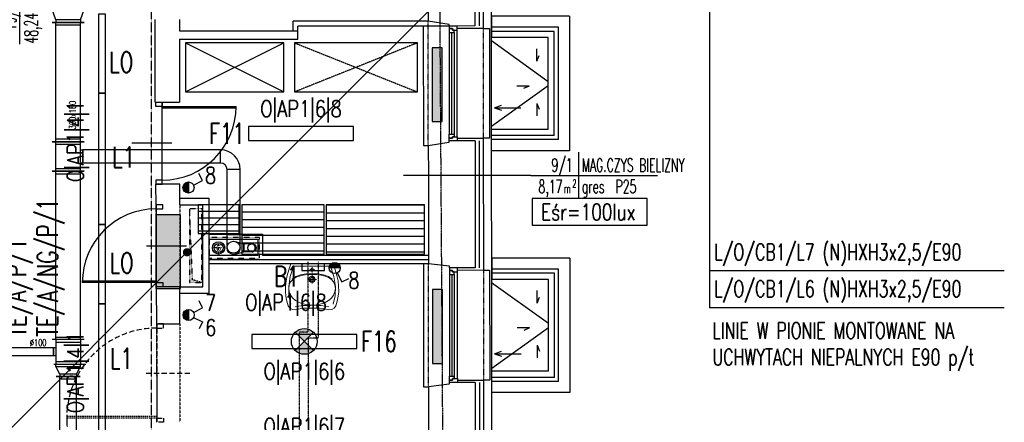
# Model space of a CAD drawing. Header units: inches. Extents: x -281236 to -70395, y 38777 to 102341.
# Tile 82 of 244: x -142156 to -140956, y 49621 to 50112. Entities that reach past the tile are written whole.
import ezdxf
from ezdxf.enums import TextEntityAlignment as Align

# ---------------------------------------------------------------- set-up
doc = ezdxf.new("R2010")
doc.units = ezdxf.units.IN
doc.header["$MEASUREMENT"] = 0
for name, pattern in [('00-inst$0$DASHDOT', [1, 0.5, -0.25, 0, -0.25]), ('CENTER', [2, 1.25, -0.25, 0.25, -0.25]), ('DASHDOT', [1, 0.5, -0.25, 0, -0.25]), ('DASHED', [0.75, 0.5, -0.25]), ('DASHED2', [0.375, 0.25, -0.125]), ('DIVIDE', [31.75, 12.7, -6.35, 0, -6.35, 0, -6.35])]:
    doc.linetypes.add(name, pattern=pattern)
doc.layers.get('0').update_dxf_attribs({"color": 101})
for name, color, linetype in [('Cieniutko', 8, 'Continuous'), ('cokół_widok', 255, 'Continuous'), ('Drz---drzwi', 5, 'Continuous'), ('E-90', 6, 'Continuous'), ('E-OPIS-POM', 6, 'Continuous'), ('E35', 6, 'Continuous'), ('E50', 3, 'Continuous'), ('Ele-balustrada', 64, 'Continuous'), ('Ins-kan', 54, 'Continuous'), ('Ins-went', 141, 'Continuous'), ('Ins-went-opis', 141, 'Continuous'), ('Mw-cr-rury', 160, 'DIVIDE'), ('Mw-wc-rury', 160, 'DASHDOT'), ('Okn---okna', 5, 'Continuous'), ('Os-osie glowne', 8, 'CENTER'), ('piony_K_nr', 240, 'Continuous'), ('Sc-cegla pelna', 32, 'Continuous'), ('Sc-gk', 120, 'Continuous'), ('Sc-gk-hatch', 8, 'Continuous'), ('Sc-izolacja term-obrys', 132, 'Continuous'), ('Sc-izolacja term-styropian', 151, 'STYROPIAN-KA'), ('Sc-nad', 5, 'DASHED2'), ('Sc-nadproza kon', 5, 'DASHED2'), ('Sc-silikat', 61, 'Continuous'), ('studzienki_widok', 52, 'Continuous'), ('Suf-widok', 8, 'Continuous'), ('W-idok', 9, 'Continuous'), ('W-otwor-strop', 126, 'Continuous'), ('Wym-wew', 8, 'Continuous'), ('Wyp-grzejniki', 56, 'Continuous'), ('Wyp-meble', 155, 'Continuous'), ('Wyp-sanitar', 131, 'Continuous')]:
    doc.layers.add(name, color=color, linetype=linetype)
doc.layers.get('Wym-wew').off()
doc.styles.add('KA wymiar', font='romans.shx', dxfattribs={"width": 0.6})
doc.styles.add('ROMANS', font='romans', dxfattribs={"width": 0.85})
doc.styles.add('tab-bud$0$ROMANS', font='romans', dxfattribs={"width": 0.7})
doc.styles.add('TYTUL2', font='ARIAL.TTF')
doc.linetypes.add('BATTING', pattern='A,0.0001,-0.1,[134,ltypeshp.shx,S=0.1,R=0,X=-0.1,Y=0],-0.2,[134,ltypeshp.shx,S=0.1,R=180,X=0.1,Y=0],-0.1', length=0.4001)
doc.linetypes.add('STYROPIAN-KA', pattern='A,0.0001,-0.1,[135,ltypeshp.shx,S=0.1,R=0,X=-0.1,Y=0],0,[135,ltypeshp.shx,S=0.1,R=180,X=0.1,Y=0],-0.1', length=0.2001)

# ---------------------------------------------------------------- blocks, each defined once
blk = doc.blocks.new('_REHABILITACJA_STOLLIK1')
at = {"ltscale": 0.5}
h = blk.add_hatch(dxfattribs=at)
h.set_pattern_fill('LINE', color=256, scale=3, style=0)
h.set_pattern_definition([(0, (408087.2537876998, 65975.65995288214), (0, 9.524999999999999), [])])
h.paths.add_polyline_path([(0, -60), (120, -60), (120, 0), (0, 0)])
blk.add_lwpolyline([(0, -60), (120, -60), (120, 0), (0, 0)], close=True, dxfattribs=at)
blk = doc.blocks.new('pow')
for p, q in [((0, 0.5229102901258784), (0, -0.5229102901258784)), ((-1.075294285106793, 0), (1.779711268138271, -1.13686837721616e-13))]:
    blk.add_line(p, q)
at = {"style": 'KA wymiar', "width": 0.6}
for s, height, p in [('2', 0.18, (-0.139230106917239, -0.269806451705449)), ('m', 0.21, (-0.3331997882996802, -0.4009838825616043))]:
    blk.add_text(s, height=height, dxfattribs=at).set_placement(p)
for tag, p in [('01', (-0.1310879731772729, 0.08442380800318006)), ('000.00', (-0.3636004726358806, -0.4009838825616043))]:
    blk.add_attdef(tag, text='', height=0.3, dxfattribs=at).set_placement(p, align=Align.RIGHT)
for tag, p in [('POMIESZCZENIE', (0.07092525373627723, 0.08442380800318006)), ('POSADZKA', (0.07092525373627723, -0.4009838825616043))]:
    blk.add_attdef(tag, p, '', height=0.3, dxfattribs=at)
blk = doc.blocks.new('_0630_UMYWALKA_NIEPEŁNOSPRAWNY')
at = {"lineweight": 0}
for points in [[(0, -54.0117386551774), (4.599899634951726, -54.03674748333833), (9.416254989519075, -54.29201000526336), (13.64059101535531, -54.72405907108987), (16.46227673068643, -55.27985871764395), (20.39814885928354, -56.01028897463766), (23.99252112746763, -55.5847077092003), (26.92674656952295, -53.96646405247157), (28.8839029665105, -51.11890713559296), (30.72118946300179, -45.50830589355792), (31.91600778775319, -39.68512961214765), (32.47223862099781, -33.64420405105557), (32.39333145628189, -27.38078615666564), (31.68402934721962, -20.88927050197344), (30.34691941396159, -14.16534522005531), (28.38674471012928, -7.203836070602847), (25.80695472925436, 0), (0, 0), (-25.80729967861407, 0), (-28.38717589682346, -7.203836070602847), (-30.34747995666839, -14.16534522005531), (-31.68441741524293, -20.88927050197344), (-32.39406447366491, -27.38078615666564), (-32.47279916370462, -33.64420405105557), (-31.91665456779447, -39.68512961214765), (-30.72183624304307, -45.50830589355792), (-28.88454974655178, -51.11890713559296), (-26.92726399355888, -53.96646405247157), (-23.99286607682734, -55.5847077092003), (-20.39892499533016, -56.01028897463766), (-16.46270791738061, -55.27985871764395), (-13.6410222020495, -54.72405907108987), (-9.417117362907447, -54.29201000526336), (-4.600330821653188, -54.03674748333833), (0, -54.0117386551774)], [(0, -5.72486571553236), (0.6799814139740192, -5.862845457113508), (1.236643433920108, -6.238409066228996), (1.612207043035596, -6.795071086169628), (1.750617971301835, -7.475483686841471), (1.612207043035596, -8.155896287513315), (1.236643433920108, -8.712558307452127), (0.6799814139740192, -9.088121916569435), (0, -9.226532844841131), (-0.6804126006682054, -9.088121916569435), (-1.237074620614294, -8.712558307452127), (-1.613069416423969, -8.155896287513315), (-1.751049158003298, -7.475483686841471), (-1.613069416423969, -6.795071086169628), (-1.237074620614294, -6.238409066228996), (-0.6804126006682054, -5.862845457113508), (0, -5.72486571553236)], [(0, -15.26228416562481), (1.45741102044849, -15.55764704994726), (2.65007341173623, -16.3631037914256), (3.455530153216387, -17.55576618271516), (3.75132422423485, -19.01360838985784), (3.455530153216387, -20.47145059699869), (2.65007341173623, -21.66411298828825), (1.45741102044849, -22.46913854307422), (0, -22.76493261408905), (-1.458273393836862, -22.46913854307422), (-2.650935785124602, -21.66411298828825), (-3.455961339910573, -20.47145059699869), (-3.751755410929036, -19.01360838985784), (-3.455961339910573, -17.55576618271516), (-2.650935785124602, -16.3631037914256), (-1.458273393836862, -15.55764704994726), (0, -15.26228416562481)], [(0, -16.7127961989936), (0.8938500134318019, -16.89389460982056), (1.62557383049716, -17.38803455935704), (2.119282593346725, -18.11932718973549), (2.300812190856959, -19.01360838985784), (2.119282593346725, -19.90788958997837), (1.62557383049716, -20.63918222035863), (0.8938500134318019, -21.13289098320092), (0, -21.31442058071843), (-0.8942812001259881, -21.13289098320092), (-1.626005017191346, -20.63918222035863), (-2.119713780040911, -19.90788958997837), (-2.301243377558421, -19.01360838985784), (-2.119713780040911, -18.11932718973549), (-1.626005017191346, -17.38803455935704), (-0.8942812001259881, -16.89389460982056), (0, -16.7127961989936)]]:
    blk.add_lwpolyline(points, close=True, dxfattribs=at)
for points in [[(25.67371804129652, -49.28205182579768), (28.13622524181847, -38.98402005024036), (28.45228508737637, -27.73996467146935), (26.58697145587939, -15.64647150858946), (22.50665178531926, -2.800988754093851), (0, -2.800988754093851), (-22.50729856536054, -2.800988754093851), (-26.5875751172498, -15.64647150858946), (-28.45275939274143, -27.73996467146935), (-28.13691514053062, -38.98402005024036), (-25.67414922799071, -49.28205182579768)], [(-3.252872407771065, -7.475483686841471), (3.252441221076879, -7.475483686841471)], [(0, -10.72835609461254), (0, -4.223042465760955)], [(-28.44758515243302, -30.13650030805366), (-27.85733368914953, -25.83196355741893), (-26.16923778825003, -22.21948144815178), (-23.50734986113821, -19.26197192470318), (-19.99585167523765, -16.9240776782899), (-15.75858004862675, -15.16871665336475), (-10.91980298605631, -13.9596691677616), (-5.60370225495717, -13.26114672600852), (0.06597156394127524, -13.03606727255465), (5.73521419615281, -13.26114672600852), (11.05174611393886, -13.9596691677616), (15.8905231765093, -15.16871665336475), (20.12736361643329, -16.9240776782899), (23.63894803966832, -19.26197192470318), (26.30066349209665, -22.21948144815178), (27.98875939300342, -25.83196355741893), (28.5794851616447, -30.13650030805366)], [(-24.25731287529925, -18.74152958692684), (-19.75102387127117, -15.71287425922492), (-14.00796207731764, -13.62765541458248), (-7.309045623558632, -12.42335098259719), (0.06597156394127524, -12.03571414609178), (7.440557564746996, -12.42335098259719), (14.13947401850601, -13.62765541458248), (19.88244957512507, -15.71287425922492), (24.38878169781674, -18.74152958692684)], [(5.341109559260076, -19.01360838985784), (-5.341540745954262, -19.01360838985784)], [(-0.0004311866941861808, -24.2645999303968), (-0.0004311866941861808, -13.76261684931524)], [(-28.44758515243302, -30.13650030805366), (-27.86082630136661, -34.41559704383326), (-26.18187155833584, -38.32602915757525), (-23.53291923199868, -41.80570576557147), (-20.03616763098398, -44.79253598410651), (-15.81377194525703, -47.22356655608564), (-10.98793048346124, -49.03713778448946), (-5.681315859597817, -50.17115878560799), (-0.01509153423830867, -50.56310748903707), (5.658031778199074, -50.17115878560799), (10.98361861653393, -49.03713778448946), (15.83490009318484, -47.22356655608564), (20.08683206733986, -44.79253598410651), (23.6135080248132, -41.80570576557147), (26.28815907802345, -38.32602915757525), (27.98530989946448, -34.41559704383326), (28.5794851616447, -30.13650030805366)], [(20.64392527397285, -52.50560353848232), (15.93666015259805, -51.6337440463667), (10.85555616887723, -51.0779443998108), (5.511428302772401, -50.7403252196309), (0.01509153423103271, -50.52343831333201), (-5.481245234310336, -50.7403252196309), (-10.82537310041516, -51.0779443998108), (-15.90647708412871, -51.6337440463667), (-20.61369908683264, -52.50560353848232)]]:
    blk.add_lwpolyline(points, dxfattribs=at)
at = {"lineweight": 0, "const_width": 0.2824945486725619}
for points in [[(-0.1276312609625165, -20.35201188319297), (-0.1276312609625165, -20.35201188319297)], [(-0.07459529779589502, -21.39332774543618), (-0.07459529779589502, -21.39332774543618)]]:
    blk.add_lwpolyline(points, dxfattribs=at)
blk = doc.blocks.new('_0630_DRZWI_90')
at = {"ltscale": 7}
for p, q in [((5, 8), (5, 98)), ((6.799999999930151, 8), (6.799999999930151, 97.98199819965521))]:
    blk.add_line(p, q, dxfattribs=at)
at = {"ltscale": 25}
for p, q in [((50, 19.69999999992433), (50, -28.89999999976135)), ((5, 8), (0, 8)), ((0, 8), (5, 8)), ((0, 0), (0, 8)), ((5, 0), (0, 0)), ((5, 0), (0, 0)), ((95, 8), (5, 8)), ((5, 8), (5, 0)), ((95, 8), (95, 0)), ((100, 8), (95, 8)), ((95, 0), (100, 0)), ((95, 0), (100, 0)), ((100, 0), (100, 8))]:
    blk.add_line(p, q, dxfattribs=at)
at = {"ltscale": 7}
blk.add_arc((5, 8), 90, 0, 90, dxfattribs=at)
blk = doc.blocks.new('_DRZWI_W120')
at = {"ltscale": 25}
for p, q in [((44517.38436788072, 20745.06587448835), (44517.38436788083, 20635.06587448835)), ((44504.38436788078, 20690.06587448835), (44558.38436788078, 20690.06587448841))]:
    blk.add_line(p, q, dxfattribs=at)
at = {"ltscale": 7}
for p, q in [((44517.38436788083, 20635.06587448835), (44407.38436788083, 20635.06587448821)), ((44517.38436788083, 20637.06587448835), (44407.40255120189, 20637.06587448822))]:
    blk.add_line(p, q, dxfattribs=at)
at = {"ltscale": 25}
for points in [[(44525.38436788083, 20750.06587448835), (44517.38436788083, 20750.06587448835), (44517.38436788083, 20745.06587448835), (44525.38436788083, 20745.06587448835)], [(44525.38436788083, 20630.06587448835), (44517.38436788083, 20630.06587448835), (44517.38436788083, 20635.06587448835), (44525.38436788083, 20635.06587448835)]]:
    blk.add_lwpolyline(points, close=True, dxfattribs=at)
blk.add_arc((44517.38436788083, 20635.06587448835), 110, 90.00000000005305, 180.0000000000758, dxfattribs=at)
at = {"linetype": 'DASHED', "ltscale": 20}
blk.add_arc((44517.38436788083, 20635.06587448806), 110, 180, 269.999999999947, dxfattribs=at)
blk = doc.blocks.new('ramiak140')
at = {"layer": 'Okn---okna'}
for p, q in [((-10.00000000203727, 135.0000000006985), (-10.00000000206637, 4.999999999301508)), ((-6.000000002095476, 7.999999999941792), (-6.000000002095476, 132.0000000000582)), ((-3.000000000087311, 7.999999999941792), (-3.000000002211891, 132.0000000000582)), ((-2.008164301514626e-09, 7.999999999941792), (-2.037268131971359e-09, 132.0000000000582))]:
    blk.add_line(p, q, dxfattribs=at)
for points in [[(-10.00000000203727, 135.0000000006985), (-10.00000000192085, 140), (-1.920852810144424e-09, 140), (-2.037268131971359e-09, 137.0000000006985), (-4.000000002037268, 137.0000000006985), (-4.000000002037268, 135.0000000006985)], [(-6.000000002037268, 132.0000000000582), (-6.000000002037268, 135.0000000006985), (-4.000000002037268, 135.0000000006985), (-4.000000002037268, 137.0000000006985), (-2.037268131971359e-09, 137.0000000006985), (-2.037268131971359e-09, 135.0000000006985), (-2.037268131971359e-09, 132.0000000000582)], [(-10.00000000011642, 4.999999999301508), (-10, 0), (0, 0), (-5.820766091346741e-11, 2.999999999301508), (-4.000000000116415, 2.999999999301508), (-4.000000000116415, 4.999999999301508)], [(-6.000000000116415, 7.999999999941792), (-6.000000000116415, 4.999999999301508), (-4.000000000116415, 4.999999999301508), (-4.000000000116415, 2.999999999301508), (-5.820766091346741e-11, 2.999999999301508), (-1.164153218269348e-10, 4.999999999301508), (-5.820766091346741e-11, 7.999999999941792)]]:
    blk.add_lwpolyline(points, close=True, dxfattribs=at)
blk = doc.blocks.new('0630_STRZAŁKA')
at = {"ltscale": 0.5}
for points in [[(0, 2.091837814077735e-11), (-3.029876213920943, -8.560130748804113)], [(0, 2.091837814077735e-11), (-7.275957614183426e-12, -32.43254493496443)], [(-7.275957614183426e-12, 2.091837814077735e-11), (3.029876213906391, -8.560130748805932)]]:
    blk.add_lwpolyline(points, dxfattribs=at)
blk = doc.blocks.new('_gslkflhklgj')
at = {"linetype": '00-inst$0$DASHDOT', "ltscale": 5}
for p, q in [((7.499999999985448, 3.074092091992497e-10), (-7.500000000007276, -2.801243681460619e-10)), ((2.764863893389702e-10, -7.499999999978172), (-2.983142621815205e-10, 7.500000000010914))]:
    blk.add_line(p, q, dxfattribs=at)
for centre, radius in [((-1.455191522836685e-11, 1.637090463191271e-11), 7.5), ((0, 0), 5.5)]:
    blk.add_circle(centre, radius)
blk = doc.blocks.new('st_mała')
at = {"layer": 'Ele-balustrada'}
for p, q in [((81.5, -13.50000000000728), (0, -13.5)), ((76.5, -18.50000000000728), (0, -18.5)), ((76.4999999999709, -145.4999999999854), (76.5, -18.50000000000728)), ((81.5, -150.4999999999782), (81.5, -13.50000000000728)), ((76.4999999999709, -145.4999999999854), (0, -145.5)), ((81.5, -150.4999999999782), (0, -150.5))]:
    blk.add_line(p, q, dxfattribs=at)
at = {"layer": 'studzienki_widok'}
for p, q in [((95, 0), (0, 0)), ((0, 0), (0, -26)), ((95, 0), (95, -164)), ((69, -26.00000000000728), (0, -26)), ((69, -137.9999999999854), (69, -26.00000000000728)), ((69, -137.9999999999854), (0, -138)), ((0, -164), (0, -138)), ((95, -164), (0, -164)), ((95, -164), (69, -164))]:
    blk.add_line(p, q, dxfattribs=at)
blk = doc.blocks.new('_vxkdjhgkljhkgjhk')
for q in [(14.01365349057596, 6.022442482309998), (30.23793542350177, 0)]:
    blk.add_line((0, 0), q)
blk = doc.blocks.new('G_90')
at = {"layer": 'Wyp-grzejniki'}
h = blk.add_hatch(dxfattribs=at)
h.set_pattern_fill('DOTS', color=256, scale=0.5, angle=90, style=0)
h.set_pattern_definition([(90, (-37823.93992433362, -77504.9091523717), (-0.79375, 0.396875), [0, -0.79375])])
h.paths.add_polyline_path([(90, -12), (90, 0), (0, 0), (0, -12)])
blk.add_lwpolyline([(0, 0), (0, -12), (90, -12), (90, 0)], close=True, dxfattribs=at)

msp = doc.modelspace()

# ---------------------------------------------------------------- hatches: boundary and pattern name
at = {"layer": 'E35'}
for points in [[(-141950.1179094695, 49914.41188460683, 0.4142135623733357), (-141956.8679094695, 49907.66188460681, 0.4142135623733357), (-141950.1179094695, 49900.91188460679)], [(-141765.0862834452, 49809.4965583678, 1), (-141778.5862834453, 49809.4965583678)], [(-141949.984822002, 49758.95143542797, 0.4142135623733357), (-141956.7348220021, 49752.20143542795, 0.4142135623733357), (-141949.984822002, 49745.45143542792)]]:
    msp.add_hatch(color=256, dxfattribs=at).paths.add_polyline_path(points)
h = msp.add_hatch(color=256, dxfattribs=at)
edge = h.paths.add_edge_path()
edge.add_line((-141808.9293514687, 49719.95694814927), (-141820.0662832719, 49731.09387995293))
edge.add_ellipse((-141808.9293514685, 49719.95694814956), major_axis=(11.1369318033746, -11.13693180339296), ratio=1, start_angle=90.00000000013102, end_angle=180.0000000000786, ccw=False)
edge.add_line((-141797.7924196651, 49731.09387995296), (-141808.9293514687, 49719.95694814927))
edge = h.paths.add_edge_path()
edge.add_line((-141820.0662832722, 49708.82001634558), (-141808.9293514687, 49719.95694814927))
edge.add_line((-141808.9293514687, 49719.95694814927), (-141797.7924196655, 49708.82001634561))
edge.add_ellipse((-141808.9293514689, 49719.95694814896), major_axis=(11.13693180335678, -11.13693180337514), ratio=1, start_angle=-89.99999999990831, end_angle=1.1789325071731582e-10, ccw=False)
at = {"layer": 'E50'}
msp.add_hatch(color=256, dxfattribs=at).paths.add_polyline_path([(-141959.9253412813, 49874.41264653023), (-141989.9253412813, 49874.41264653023), (-141989.9253412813, 49784.41264653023), (-141959.9253412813, 49784.41264653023)])
at = {"layer": 'W-otwor-strop', "linetype": 'DASHED2', "ltscale": 0.3}
msp.add_hatch(color=256, dxfattribs=at).paths.add_polyline_path([(-141948.7451538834, 49881.65398110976), (-141948.7451538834, 49791.65398111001), (-141933.7451538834, 49791.65398111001), (-141945.2096199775, 49795.18951501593)])
at = {"layer": 'Wyp-meble'}
h = msp.add_hatch(dxfattribs=at)
h.set_pattern_fill('LINE', color=256, scale=3, angle=180, style=0)
h.set_pattern_definition([(180, (-549872.2089066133, -16149.15012039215), (-1.166437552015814e-15, -9.524999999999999), [])])
h.paths.add_polyline_path([(-141884.9551189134, 49886.50983248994), (-141884.9551189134, 49826.50983248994), (-141784.9551189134, 49826.50983248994), (-141784.9551189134, 49886.50983248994)])

# ---------------------------------------------------------------- linework, layer by layer
at = {"layer": 'Cieniutko', "linetype": 'Continuous'}
for p, q in [((-141580.9660961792, 50086.9029969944), (-141511.8551980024, 50037.07268433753)), ((-141580.8647856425, 49982.31541856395), (-141511.8551980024, 50032.07268433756)), ((-141580.6802857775, 49791.84762770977), (-141511.5693876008, 49742.01731505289)), ((-141580.5789752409, 49687.26004927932), (-141511.5693876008, 49737.01731505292))]:
    msp.add_line(p, q, dxfattribs=at)
at = {"layer": 'cokół_widok'}
msp.add_line((-141579.4116112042, 48482.13586542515), (-141581.1180992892, 50243.8228763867), dxfattribs=at)
at = {"layer": 'E35'}
for p, q in [((-141951.9482501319, 49828.65398060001), (-141315.1965571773, 50465.40567355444)), ((-141315.1965571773, 50465.40567355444), (-141315.1965571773, 49761.0135290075)), ((-141950.1179094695, 49914.41188460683), (-141950.1179094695, 49900.91188460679)), ((-141944.0822814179, 49910.68408480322), (-141933.0465753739, 49916.20995761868)), ((-141933.0465753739, 49916.20995761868), (-141937.3206118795, 49924.74562466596)), ((-141532.845677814, 49922.38103010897), (-141688.263063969, 49922.38103010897)), ((-141951.9482501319, 49828.65398060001), (-143055.337191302, 48725.26503942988)), ((-141765.0862834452, 49809.4965583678), (-141778.5862834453, 49809.4965583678)), ((-140955.9405799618, 49805.8472397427), (-141315.1965571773, 49805.84723974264)), ((-141768.8140832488, 49803.46093031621), (-141763.2882104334, 49792.42522427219)), ((-141763.2882104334, 49792.42522427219), (-141754.7525433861, 49796.69926077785)), ((-141949.984822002, 49758.95143542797), (-141949.984822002, 49745.45143542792)), ((-141943.9491939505, 49755.22363562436), (-141932.9134879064, 49760.74950843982)), ((-141932.9134879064, 49760.74950843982), (-141937.1875244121, 49769.2851754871)), ((-140955.9405799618, 49761.01352900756), (-141315.1965571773, 49761.0135290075)), ((-141943.9491939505, 49749.17923523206), (-141932.9134879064, 49743.65336241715)), ((-141932.9134879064, 49743.65336241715), (-141937.1875244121, 49735.11769536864)), ((-141797.7924196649, 49731.09387995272), (-141820.0662832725, 49708.8200163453)), ((-141797.7924196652, 49708.82001634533), (-141820.0662832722, 49731.09387995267))]:
    msp.add_line(p, q, dxfattribs=at)
for points in [[(-142051.7427756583, 50022.62880164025), (-142059.4427756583, 50022.62880164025), (-142059.4427756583, 50119.42880164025), (-142051.7427756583, 50119.42880164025)], [(-142051.7427756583, 49862.62880164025), (-142059.4427756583, 49862.62880164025), (-142059.4427756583, 50022.62880164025), (-142051.7427756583, 50022.62880164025)], [(-141876.9408776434, 49965.01401678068), (-141748.9408776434, 49965.01401678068), (-141748.9408776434, 49982.01401678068), (-141876.9408776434, 49982.01401678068)], [(-142051.7427756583, 49765.82880164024), (-142059.4427756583, 49765.82880164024), (-142059.4427756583, 49862.62880164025), (-142051.7427756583, 49862.62880164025)], [(-141784.3708658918, 49806.3797849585), (-141784.3708658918, 49814.65442686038), (-141812.0691817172, 49814.65442686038), (-141812.0691817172, 49806.3797849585)], [(-142051.7427756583, 49605.82880164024), (-142059.4427756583, 49605.82880164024), (-142059.4427756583, 49765.82880164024), (-142051.7427756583, 49765.82880164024)], [(-141872.9293514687, 49711.456948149), (-141744.9293514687, 49711.456948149), (-141744.9293514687, 49728.456948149), (-141872.9293514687, 49728.456948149)]]:
    msp.add_lwpolyline(points, close=True, dxfattribs=at)
at = {"layer": 'E35', "linetype": 'Continuous', "ltscale": 0.3}
msp.add_lwpolyline([(-141531.4182498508, 49861.86502428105), (-141391.0852103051, 49861.865024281), (-141391.0852103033, 49894.1438744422), (-141531.4182498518, 49894.14387444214)], close=True, dxfattribs=at)
at = {"layer": 'E35'}
for centre, radius in [((-141950.1179094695, 49907.66188460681), 6.750000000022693), ((-141771.8362834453, 49809.49655836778), 6.750000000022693), ((-141949.984822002, 49752.20143542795), 6.750000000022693), ((-141808.9293514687, 49719.95694814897), 15.74999999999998)]:
    msp.add_circle(centre, radius, dxfattribs=at)
at = {"layer": 'E50'}
msp.add_lwpolyline([(-141989.9253412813, 49874.41264653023), (-141989.9253412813, 49784.41264653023), (-141959.9253412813, 49784.41264653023), (-141959.9253412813, 49874.41264653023)], close=True, dxfattribs=at)
at = {"layer": 'E50', "const_width": 5}
msp.add_lwpolyline([(-141954.4482501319, 49828.65398060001, 1), (-141949.4482501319, 49828.65398060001, 1)], format="xyb", close=True, dxfattribs=at)
at = {"layer": 'Ins-went'}
for p, q in [((-142111.6744562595, 50112.14309587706, -2970.000000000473), (-142116.6744562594, 50126.14309587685, -2970.000000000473)), ((-142081.6744562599, 50112.14309587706, -2970.000000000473), (-142076.67445626, 50126.14309587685, -2970.000000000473)), ((-142116.1744562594, 50109.1430958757, -2970.000000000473), (-142077.17445626, 50109.1430958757, -2970.000000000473)), ((-142077.17445626, 50109.14309587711, -2970.000000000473), (-142116.1744562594, 50109.14309587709, -2970.000000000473)), ((-142081.6744562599, 50112.14309587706, -2970.000000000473), (-142111.6744562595, 50112.14309587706, -2970.000000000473)), ((-142111.6744562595, 50112.14309587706, -2970.000000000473), (-142111.6744562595, 50109.1430958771, -2970.000000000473)), ((-142111.6744562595, 49963.54309587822, -2970.000000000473), (-142111.6744562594, 50109.1430958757, -2970.000000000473)), ((-142111.6744562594, 50106.14309587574, -2970.000000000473), (-142081.6744562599, 50106.14309587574, -2970.000000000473)), ((-142081.6744562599, 50112.14309587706, -2970.000000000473), (-142081.6744562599, 50109.1430958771, -2970.000000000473)), ((-142081.6744562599, 49963.54309587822, -2970.000000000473), (-142081.6744562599, 50109.1430958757, -2970.000000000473)), ((-142116.1744562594, 49963.54309587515, -2970.000000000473), (-142077.17445626, 49963.54309587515, -2970.000000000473)), ((-142077.17445626, 49963.54309587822, -2970.000000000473), (-142116.1744562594, 49963.5430958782, -2970.000000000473)), ((-142081.6744562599, 49966.54309587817, -2970.000000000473), (-142111.6744562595, 49966.54309587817, -2970.000000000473)), ((-142111.6744562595, 49927.54309587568, -2970.000000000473), (-142111.6744562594, 49963.54309587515, -2970.000000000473)), ((-142081.6744562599, 49927.54309587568, -2970.000000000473), (-142081.6744562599, 49963.54309587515, -2970.000000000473)), ((-142111.6744562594, 49960.5430958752, -2970.000000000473), (-142081.6744562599, 49960.5430958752, -2970.000000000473)), ((-142081.6744562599, 49953.5430958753, -2970.000000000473), (-142078.6744562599, 49953.5430958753, -2970.000000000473)), ((-142078.6744562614, 49937.54309587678, -37810.50087136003), (-142078.6744562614, 49953.54309587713, -37810.50087136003)), ((-141911.1223048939, 49953.54309587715, -34840.50087135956), (-142078.6744562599, 49953.54309587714, -34840.50087135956)), ((-142078.6744562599, 49953.5430958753, -2970.000000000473), (-142078.6744562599, 49937.54309587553, -2970.000000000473)), ((-141911.1223048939, 49937.54309587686), (-141911.1223048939, 49953.5430958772)), ((-142078.6744562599, 49937.54309587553, -2970.000000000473), (-142081.6744562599, 49937.54309587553, -2970.000000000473)), ((-141911.1223048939, 49937.5430958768, -34840.50087135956), (-142078.6744562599, 49937.54309587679, -34840.50087135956)), ((-142116.1744562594, 49927.54309587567, -2970.000000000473), (-142077.17445626, 49927.54309587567, -2970.000000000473)), ((-142077.17445626, 49927.54309587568, -2970.000000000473), (-142116.1744562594, 49927.54309587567, -2970.000000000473)), ((-142081.6744562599, 49930.54309587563, -2970.000000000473), (-142111.6744562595, 49930.54309587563, -2970.000000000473)), ((-142111.6744562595, 49722.14309587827, -2970.000000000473), (-142111.6744562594, 49927.54309587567, -2970.000000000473)), ((-142081.6744562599, 49722.14309587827, -2970.000000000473), (-142081.6744562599, 49927.54309587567, -2970.000000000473)), ((-141903.1223048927, 49850.04309587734), (-141903.1223048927, 49929.54309587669)), ((-141887.1223048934, 49929.54309587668), (-141903.1223048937, 49929.54309587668)), ((-141887.1223048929, 49850.04309587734), (-141887.1223048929, 49929.54309587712)), ((-142111.6744562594, 49924.54309587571, -2970.000000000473), (-142081.6744562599, 49924.54309587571, -2970.000000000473)), ((-141903.1223048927, 49834.04309587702), (-141903.1223048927, 49850.04309587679)), ((-141887.1223048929, 49850.04309587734), (-141903.1223048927, 49850.04309587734)), ((-141893.0981843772, 49841.78279458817), (-141882.6223048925, 49839.04309587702)), ((-141887.1223048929, 49834.04309587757), (-141887.1223048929, 49850.04309587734)), ((-141882.622304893, 49829.0430958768, 899.5290304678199), (-141882.622304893, 49839.04309587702, 899.5290304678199)), ((-141872.6223048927, 49839.04309587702, 899.5290304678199), (-141882.622304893, 49839.04309587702, 899.5290304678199)), ((-141882.6223048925, 49839.04309587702), (-141882.6223048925, 49829.0430958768)), ((-141893.0981843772, 49826.30339716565), (-141882.6223048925, 49829.0430958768)), ((-141872.6223048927, 49829.0430958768, 899.5290304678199), (-141882.622304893, 49829.0430958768, 899.5290304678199)), ((-142077.17445626, 49722.14309587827, -2970.000000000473), (-142116.1744562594, 49722.14309587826, -2970.000000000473)), ((-142111.6744562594, 49725.1252294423, -5960.000000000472), (-142081.6744562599, 49725.1252294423, -5960.000000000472)), ((-142111.6744562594, 49722.16096231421, -5960.000000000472), (-142111.6744562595, 49692.16096231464, -5960.000000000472)), ((-142081.6744562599, 49722.16096231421, -5960.000000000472), (-142081.6744562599, 49692.16096231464, -5960.000000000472)), ((-142111.6744562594, 49712.16096231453), (-142250.560928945, 49712.16096231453)), ((-142114.674456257, 49702.1609623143, -2989.999999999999), (-142114.674456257, 49712.16096231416, -2989.999999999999)), ((-142114.6744562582, 49712.16096231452, -2970.000000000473), (-142114.6744562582, 49702.1609623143, -2970.000000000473)), ((-142111.6744562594, 49719.16096231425, -5960.000000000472), (-142081.6744562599, 49719.16096231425, -5960.000000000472)), ((-142111.6744562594, 49702.16096231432), (-142250.560928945, 49702.1609623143)), ((-142114.2109289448, 49692.16096231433, -2989.999999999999), (-142075.2109289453, 49692.16096231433, -2989.999999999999)), ((-142081.6744562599, 49695.1609623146, -5960.000000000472), (-142111.6744562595, 49695.1609623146, -5960.000000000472)), ((-142111.6744562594, 49689.16096231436, -5960.000000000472), (-142111.6744562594, 49692.16096231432, -5960.000000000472)), ((-142111.6744562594, 49689.16096231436, -5960.000000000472), (-142081.6744562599, 49689.16096231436, -5960.000000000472)), ((-142106.6744562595, 49680.16096231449, -5960.000000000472), (-142111.6744562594, 49689.16096231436, -5960.000000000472)), ((-142086.6744562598, 49680.16096231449, -5960.000000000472), (-142081.6744562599, 49689.16096231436, -5960.000000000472)), ((-142081.6744562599, 49689.16096231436, -5960.000000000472), (-142081.6744562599, 49692.16096231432, -5960.000000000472)), ((-142111.1744562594, 49677.16096231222, -2970.000000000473), (-142082.1744562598, 49677.16096231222, -2970.000000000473)), ((-142082.1744562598, 49677.16096231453, -5960.000000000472), (-142111.1744562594, 49677.16096231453, -5960.000000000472)), ((-142086.6744562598, 49680.16096231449, -5960.000000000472), (-142106.6744562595, 49680.16096231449, -5960.000000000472)), ((-142106.6744562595, 49680.16096231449, -5960.000000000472), (-142106.6744562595, 49677.16096231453, -5960.000000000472)), ((-142106.6744562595, 49375.15290366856, -5960.000000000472), (-142106.6744562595, 49677.16096231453, -5960.000000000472)), ((-142106.6744562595, 49674.16096231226, -2970.000000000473), (-142086.6744562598, 49674.16096231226, -2970.000000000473)), ((-142086.6744562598, 49680.16096231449, -5960.000000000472), (-142086.6744562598, 49677.16096231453, -5960.000000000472)), ((-142086.6744562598, 49375.15290366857, -5960.000000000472), (-142086.6744562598, 49677.16096231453, -5960.000000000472))]:
    msp.add_line(p, q, dxfattribs=at)
for centre, radius in [((-141895.1223048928, 49834.04309587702), 7.999999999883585), ((-141895.1223048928, 49834.04309587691), 8.000000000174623), ((-141872.6223048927, 49834.04309587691, 899.5290304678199), 5.000000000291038)]:
    msp.add_circle(centre, radius, dxfattribs=at)
for radius in [24.00000000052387, 8.000000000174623]:
    msp.add_arc((-141911.1223048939, 49929.54309587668), radius, 0, 90, dxfattribs=at)
for centre, major_axis in [((-141895.1223048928, 49834.04309587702), (-7.999999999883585, 4.898587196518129e-16)), ((-141872.6223048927, 49834.04309587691, 899.5290304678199), (-6.123233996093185e-16, -5.000000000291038))]:
    msp.add_ellipse(centre, major_axis=major_axis, ratio=0.75, start_param=0, end_param=3.141592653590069, dxfattribs=at)
at = {"layer": 'Mw-cr-rury', "ltscale": 0.03}
for p, q in [((-141791.89154842, 49817.12445951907), (-141791.89154842, 49723.87570980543)), ((-141791.89154842, 49723.87570980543), (-141804.2595632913, 49723.87570980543)), ((-141804.2595632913, 49723.87570980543), (-141804.2595632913, 49248.71577473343))]:
    msp.add_line(p, q, dxfattribs=at)
at = {"layer": 'Mw-wc-rury'}
for p, q in [((-141804.5484991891, 49817.12445951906), (-141804.5484991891, 49731.19811294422)), ((-141814.7914467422, 49259.19773616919), (-141814.7914467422, 49731.19811294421)), ((-141804.5484991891, 49731.19811294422), (-141814.7914467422, 49731.19811294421))]:
    msp.add_line(p, q, dxfattribs=at)
at = {"layer": 'Os-osie glowne'}
msp.add_line((-141628.6790843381, 47893.27471454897), (-141656.0187649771, 51985.69484066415), dxfattribs=at)
at = {"layer": 'Sc-cegla pelna'}
for p, q in [((-141658.1511354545, 50285.65398110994), (-141657.9816187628, 50110.65401682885)), ((-141990.726385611, 50011.65398110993), (-141990.726385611, 50112.65398110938)), ((-141960.9669352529, 50088.65398110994), (-141816.6502481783, 50088.65398110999)), ((-141960.9669352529, 50088.65398110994), (-141960.8925684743, 50011.65398110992)), ((-141990.726385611, 50011.65398110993), (-141960.8925684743, 50011.65398110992)), ((-141657.8343813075, 49958.65394446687), (-141657.7995093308, 49922.65398110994)), ((-141657.7995093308, 49922.65398110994), (-141657.6948937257, 49814.65442686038)), ((-141960.7959882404, 49911.6539811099), (-141990.1763976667, 49911.65398110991)), ((-141990.1763976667, 49911.65398110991), (-141990.0389006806, 49886.65398110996)), ((-141960.771843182, 49886.65398110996), (-141960.7959882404, 49911.6539811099)), ((-141989.4889127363, 49786.65398110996), (-141989.239152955, 49741.24211636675)), ((-141960.6752629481, 49786.65398110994), (-141989.4889127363, 49786.65398110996)), ((-141960.6314040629, 49741.24211636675), (-141960.6752629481, 49786.65398110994)), ((-141989.239152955, 49741.24211636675), (-141960.6314040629, 49741.24211636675)), ((-141657.5495925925, 49664.65330979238), (-141657.441102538, 49552.65398110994))]:
    msp.add_line(p, q, dxfattribs=at)
for points in [[(-141601.1935010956, 50321.65398110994), (-141600.9833538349, 50104.70919088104)], [(-141960.9901145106, 50112.65398110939), (-141960.9912186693, 50098.65398110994), (-141816.6502481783, 50098.65398110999)], [(-141600.9833538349, 50104.70919088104), (-141632.4930690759, 50104.67866845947), (-141632.495006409, 50106.67866752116), (-141657.9816187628, 50110.65401682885)], [(-141816.6502481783, 50088.65398110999), (-141816.6502481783, 50098.65398110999)], [(-141600.8477407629, 49964.70950990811), (-141632.6916458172, 49964.67866376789), (-141632.6897084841, 49962.67866470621), (-141657.8343813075, 49958.65394446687)], [(-141600.8477407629, 49964.70950990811), (-141600.6975434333, 49809.6538215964)], [(-141600.6892717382, 49809.65382960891), (-141632.2028245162, 49809.62330347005), (-141632.2047618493, 49811.62330253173), (-141657.6948937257, 49814.65442686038)], [(-141600.5619303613, 49669.65414062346), (-141632.4014012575, 49669.62329877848), (-141632.3994639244, 49667.62329971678), (-141657.5495925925, 49664.65330979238)], [(-141600.5619303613, 49669.65414062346), (-141600.4108826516, 49513.72056543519)]]:
    msp.add_lwpolyline(points, dxfattribs=at)
at = {"layer": 'Sc-gk'}
for p, q in [((-141657.981642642, 50110.67866845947), (-141822.6502481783, 50110.67866845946)), ((-141822.6502481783, 50098.65398110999), (-141822.6502481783, 50110.67866845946)), ((-141632.4930690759, 50104.67866845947), (-141816.6502481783, 50104.67866845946)), ((-141816.6502481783, 50098.65398110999), (-141816.6502481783, 50104.67866845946)), ((-141924.7451538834, 49850.65442635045), (-141859.7119638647, 49850.65442635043)), ((-141924.7451538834, 49844.65442635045), (-141865.7119638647, 49844.65442635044)), ((-141865.7119638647, 49844.65442635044), (-141865.7119638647, 49824.65442686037)), ((-141859.7119638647, 49850.65442635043), (-141859.7119638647, 49824.65442686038)), ((-141865.7119638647, 49824.65442686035), (-141924.7451538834, 49824.65442686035)), ((-141657.6948937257, 49824.65442686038), (-141859.7119638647, 49824.65442686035)), ((-141657.6948937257, 49814.65442686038), (-141924.7451538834, 49814.65442686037))]:
    msp.add_line(p, q, dxfattribs=at)
at = {"layer": 'Sc-gk-hatch', "linetype": 'BATTING', "ltscale": 0.22}
msp.add_line((-141657.6948937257, 49819.65442686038), (-141924.7451538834, 49819.65442686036), dxfattribs=at)
at = {"layer": 'Sc-izolacja term-obrys'}
for points in [[(-141632.3642799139, 50324.65398110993), (-141591.1964024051, 50324.65398110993), (-141590.9804525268, 50101.71887895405), (-141622.4930690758, 50101.68835372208)], [(-141622.4930690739, 49967.68854420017), (-141590.8506514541, 49967.71919516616), (-141590.6946421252, 49806.6635096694), (-141622.2028245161, 49806.63298873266)], [(-141622.2028245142, 49672.63317921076), (-141590.5648410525, 49672.66382588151), (-141590.4079813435, 49510.73025350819), (-141621.9293159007, 49510.69971983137)]]:
    msp.add_lwpolyline(points, dxfattribs=at)
at = {"layer": 'Sc-izolacja term-styropian', "linetype": 'BATTING', "ltscale": 0.25}
for points in [[(-141596.1935034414, 50321.6588244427), (-141595.9833561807, 50104.71403421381)], [(-141595.8477431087, 49964.71435324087), (-141595.6975457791, 49809.65866492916)], [(-141595.5619327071, 49669.65898395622), (-141595.4108849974, 49513.72540876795)]]:
    msp.add_lwpolyline(points, dxfattribs=at)
at = {"layer": 'Sc-nad'}
for p, q in [((-141990.0389006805, 49886.65398110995), (-141989.4889127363, 49786.65398110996)), ((-141960.7451538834, 49886.65398060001), (-141960.6752629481, 49786.65398110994))]:
    msp.add_line(p, q, dxfattribs=at)
at = {"layer": 'Sc-nad', "ltscale": 4}
msp.add_lwpolyline([(-141989.239152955, 49741.24211636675), (-141988.5333278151, 49621.24558509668)], dxfattribs=at)
at = {"layer": 'Sc-nad'}
msp.add_lwpolyline([(-141960.6314040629, 49741.24211636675), (-141960.507454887, 49621.24221914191)], dxfattribs=at)
at = {"layer": 'Sc-nadproza kon', "linetype": 'DASHDOT', "ltscale": 0.5}
for p, q in [((-141657.8343813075, 49958.65394446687), (-141657.9816187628, 50110.65401682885)), ((-141590.9804525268, 50101.71887895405), (-141590.8506514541, 49967.71919516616)), ((-141657.5495925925, 49664.65330979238), (-141657.6948937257, 49814.65442686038)), ((-141590.6946421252, 49806.6635096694), (-141590.5648410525, 49672.66382588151))]:
    msp.add_line(p, q, dxfattribs=at)
at = {"layer": 'Sc-silikat'}
for p, q in [((-141960.7451538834, 49894.65398060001), (-141924.7451538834, 49894.65398060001)), ((-141924.7451538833, 49778.65398059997), (-141924.7451538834, 49894.65398060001)), ((-141960.7451538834, 49886.65398060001), (-141932.7451538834, 49886.65398060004)), ((-141932.7451538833, 49786.65398059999), (-141932.7451538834, 49886.65398060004)), ((-141960.666393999, 49786.65398059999), (-141932.7451538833, 49786.65398059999)), ((-141960.666393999, 49778.65398059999), (-141924.7451538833, 49778.65398059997))]:
    msp.add_line(p, q, dxfattribs=at)
at = {"layer": 'Suf-widok', "linetype": 'DIVIDE', "ltscale": 0.02}
msp.add_lwpolyline([(-141995.726385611, 50821.69803859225), (-141995.726385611, 48561.54083421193), (-142171.2562954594, 48562.40751034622), (-142186.2506728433, 50821.69803859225)], dxfattribs=at)
at = {"layer": 'W-idok'}
for p, q in [((-141663.957379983, 50104.67866845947), (-141663.8160373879, 49958.76413424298)), ((-141595.9833514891, 50104.70919088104), (-141595.9833514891, 50104.70919088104)), ((-141663.8160373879, 49958.76413424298), (-141657.8160402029, 49958.76994624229)), ((-141657.6865062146, 49814.65342947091), (-141663.668153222, 49814.635695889)), ((-141663.668153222, 49814.635695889), (-141663.5228900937, 49664.67381298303)), ((-141595.6892693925, 49809.65382960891), (-141595.6892693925, 49809.65382960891)), ((-141663.5228900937, 49664.67381298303), (-141657.5495925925, 49664.65330979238))]:
    msp.add_line(p, q, dxfattribs=at)
for points in [[(-141590.9804525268, 50101.71887895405), (-141583.4804560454, 50101.72614395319), (-141583.3506549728, 49967.72646016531)], [(-141583.3506549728, 49967.72646016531), (-141590.8506514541, 49967.71919516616)], [(-141590.6946421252, 49806.6635096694), (-141583.1946456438, 49806.67077466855)], [(-141583.1946456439, 49806.67077466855), (-141583.0648445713, 49672.67109088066), (-141590.5648410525, 49672.66382588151)]]:
    msp.add_lwpolyline(points, dxfattribs=at)
at = {"layer": 'W-otwor-strop', "linetype": 'DASHED2', "ltscale": 0.3}
for points in [[(-141933.7451538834, 49791.65398111), (-141933.7451538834, 49881.65398111), (-141948.7451538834, 49881.65398111), (-141948.7451538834, 49791.65398111)], [(-141863.7451538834, 49821.65442635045), (-141863.7451538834, 49846.65442635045), (-141924.7451538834, 49846.65442635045), (-141924.7451538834, 49821.65442635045)]]:
    msp.add_lwpolyline(points, close=True, dxfattribs=at)
msp.add_lwpolyline([(-141933.7451538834, 49791.65398111), (-141945.2096199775, 49795.18951501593), (-141948.7451538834, 49881.65398111)], dxfattribs=at)
at = {"layer": 'Wyp-meble'}
for p, q in [((-141953.8428427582, 50024.18430825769), (-141833.8428427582, 50084.18430825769)), ((-141953.8428427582, 50084.18430825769), (-141833.8428427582, 50024.18430825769)), ((-141938.369883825, 49878.65442686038), (-141888.369883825, 49878.65442686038)), ((-141784.9551189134, 49886.50983248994), (-141884.9551189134, 49886.50983248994)), ((-141884.9551189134, 49886.50983248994), (-141884.9551189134, 49826.50983248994)), ((-141784.9551189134, 49826.50983248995), (-141784.9551189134, 49886.50983248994)), ((-141938.369883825, 49870.65442686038), (-141888.369883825, 49870.65442686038)), ((-141938.369883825, 49862.65442686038), (-141888.369883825, 49862.65442686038)), ((-141938.369883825, 49854.65442686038), (-141888.369883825, 49854.65442686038)), ((-141884.9551189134, 49826.50983248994), (-141784.9551189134, 49826.50983248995))]:
    msp.add_line(p, q, dxfattribs=at)
at = {"layer": 'Wyp-meble', "linetype": 'DASHED2'}
for p, q in [((-141821.0275442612, 50084.18430825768), (-141671.0275442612, 50024.18430825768)), ((-141671.0275442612, 50084.18430825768), (-141821.0275442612, 50024.18430825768))]:
    msp.add_line(p, q, dxfattribs=at)
at = {"layer": 'Wyp-meble'}
for points in [[(-141953.8428427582, 50024.18430825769), (-141833.8428427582, 50024.18430825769), (-141833.8428427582, 50084.18430825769), (-141953.8428427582, 50084.18430825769)], [(-141821.0275442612, 50024.18430825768), (-141671.0275442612, 50024.18430825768), (-141671.0275442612, 50084.18430825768), (-141821.0275442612, 50084.18430825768)], [(-141938.369883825, 49851.65442686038), (-141888.369883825, 49851.65442686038), (-141888.369883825, 49886.65442686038), (-141938.369883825, 49886.65442686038)]]:
    msp.add_lwpolyline(points, close=True, dxfattribs=at)

# ---------------------------------------------------------------- block references
for p in [(-141580.8551980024, 50116.57268433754), (-141580.5693876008, 49821.51731505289)]:
    msp.add_blockref('st_mała', p)
at = {"layer": 'Cieniutko', "linetype": 'Continuous', "yscale": 0.5, "zscale": 0.5}
for p, xscale, rotation in [((-141525.6622139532, 50061.79993266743), -0.5, 270), ((-141534.8265003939, 50031.4475357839), 0.5, 180), ((-141525.6622139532, 50010.28202350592), 0.5, 270), ((-141525.3764035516, 49766.74456338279), -0.5, 270), ((-141534.5406899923, 49736.39216649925), 0.5, 180), ((-141525.3764035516, 49715.22665422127), 0.5, 270)]:
    msp.add_blockref('_vxkdjhgkljhkgjhk', p, dxfattribs=dict(at, xscale=xscale, rotation=rotation))
at = {"layer": 'Drz---drzwi'}
for p, rotation in [((-141990.0389006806, 50011.65398110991), 270), ((-141981.4889127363, 49786.65398110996), 90)]:
    msp.add_blockref('_0630_DRZWI_90', p, dxfattribs=dict(at, rotation=rotation))
at = {"layer": 'E-OPIS-POM', "xscale": 54, "yscale": 54, "zscale": 54, "rotation": 90}
msp.add_blockref('pow', (-142155.5215004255, 50140.41136378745), dxfattribs=at).add_auto_attribs({'000.00': '48,24', '01': '19/1', 'POMIESZCZENIE': 'KOMUNIKACJA', 'POSADZKA': 'wyk.winyl P24A'})
at = {"layer": 'E-OPIS-POM', "xscale": 54, "yscale": 54, "zscale": 54}
msp.add_blockref('pow', (-141474.7797864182, 49922.38103010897), dxfattribs=at).add_auto_attribs({'000.00': '8,17', '01': '9/1', 'POMIESZCZENIE': 'MAG.CZYS BIELIZNY', 'POSADZKA': 'gres  P25'})
at = {"layer": 'Ins-kan'}
msp.add_blockref('_gslkflhklgj', (-141913.4021819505, 49833.95393915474), dxfattribs=at)
at = {"layer": 'Ins-went-opis', "xscale": -1, "rotation": 90}
for p in [(-141577.3833307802, 50004.92744427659), (-141577.0975203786, 49704.87207499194)]:
    msp.add_blockref('0630_STRZAŁKA', p, dxfattribs=at)
at = {"layer": 'Okn---okna', "rotation": 180}
for p in [(-141632.4930690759, 50104.67866845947), (-141632.2028245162, 49809.62330347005)]:
    msp.add_blockref('ramiak140', p, dxfattribs=at)
at = {"layer": 'Sc-nad'}
msp.add_blockref('_DRZWI_W120', (-186505.9176765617, 28991.17624187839), dxfattribs=at)
at = {"layer": 'Wym-wew', "rotation": 90}
for p in [(-141652.9602236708, 49988.17509271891), (-141652.6699791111, 49693.11972772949)]:
    msp.add_blockref('G_90', p, dxfattribs=at)
at = {"layer": 'Wyp-meble', "rotation": 180}
msp.add_blockref('_REHABILITACJA_STOLLIK1', (-141662.3308305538, 49826.51655022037), dxfattribs=at)
at = {"layer": 'Wyp-sanitar'}
msp.add_blockref('_0630_UMYWALKA_NIEPEŁNOSPRAWNY', (-141799.5454326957, 49814.65442686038), dxfattribs=at)

# ---------------------------------------------------------------- texts
at = {"layer": 'E-90', "style": 'ROMANS'}
for s, rotation, width, p in [('O|AP1|4|1', 89.99999999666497, 0.8, (-142086.5185975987, 49963.95882367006)), ('O|AP1|6|8', 3.335053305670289e-09, 0.8, (-141812.9408776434, 50002.33698494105)), ('8', 359.9999999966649, 0.8, (-141923.144419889, 49922.56431793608)), ('Eśr=100lux', 359.9999999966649, 0.75, (-141462.7626187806, 49877.7121497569)), ('8', 359.9999999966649, 0.8, (-141748.4579291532, 49794.51795404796)), ('O|AP1|6|8', 359.9999999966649, 0.8, (-141831.3077798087, 49766.26817538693)), ('7', 359.9999999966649, 0.8, (-141923.0113324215, 49767.10386875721)), ('6', 359.9999999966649, 0.8, (-141923.0113324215, 49736.70253085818)), ('O|AP1|4|1', 89.99999999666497, 0.8, (-142086.587756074, 49681.98710626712)), ('O|AP1|6|6', 3.335053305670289e-09, 0.8, (-141808.9293514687, 49682.10244392)), ('O|AP1|6|7', 3.335053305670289e-09, 0.8, (-141808.9293514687, 49615.07289112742))]:
    msp.add_text(s, height=20, rotation=rotation, dxfattribs=dict(at, width=width)).set_placement(p, align=Align.MIDDLE)
at = {"layer": 'E35', "style": 'ROMANS', "width": 0.7}
for s, p in [('LO', (-142032.0870531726, 50060.62433035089)), ('F11', (-141903.3463905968, 49973.51401678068)), ('L1', (-142029.195995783, 49944.66662209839)), ('LO', (-142031.4903881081, 49815.65046987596)), ('B1', (-141830.5797477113, 49799.39529360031)), ('F16', (-141718.0579265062, 49719.956948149)), ('L1', (-142032.0171176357, 49699.02234488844))]:
    msp.add_text(s, height=25, dxfattribs=at).set_placement(p, align=Align.MIDDLE)
for s, p in [('L/O/CB1/L7 (N)HXH3x2,5/E90', (-141309.4296107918, 49818.9112847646)), ('L/O/CB1/L6 (N)HXH3x2,5/E90', (-141309.4296107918, 49774.07757402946)), ('LINIE W PIONIE MONTOWANE NA ', (-141311.5973745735, 49723.15726072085)), ('UCHWYTACH NIEPALNYCH E90 p/t', (-141311.5973745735, 49690.78388663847))]:
    msp.add_text(s, height=20, dxfattribs=at).set_placement(p)
at = {"layer": 'E50', "style": 'ROMANS', "width": 0.7}
for s, p in [('TE/A/NG/P/1', (-142109.3895063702, 49725.62904461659, -3.293402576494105e-05)), ('TE/A/P/1', (-142147.9704837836, 49725.70788697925, -3.293402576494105e-05))]:
    msp.add_text(s, height=25, rotation=90, dxfattribs=at).set_placement(p)
at = {"layer": 'Ins-went', "style": 'tab-bud$0$ROMANS', "width": 0.7}
msp.add_text('300x160', height=8.423999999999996, rotation=90, dxfattribs=at).set_placement((-142087.2096089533, 49978.79482554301))
msp.add_text('%%c100', height=8.423999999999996, dxfattribs=at).set_placement((-142143.3734275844, 49714.14192515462))
at = {"layer": 'piony_K_nr', "style": 'TYTUL2'}
msp.add_text('6', height=8, dxfattribs=at).set_placement((-141916.4934549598, 49829.91174534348, -76.70000000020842))

doc.saveas('drawing.dxf')
